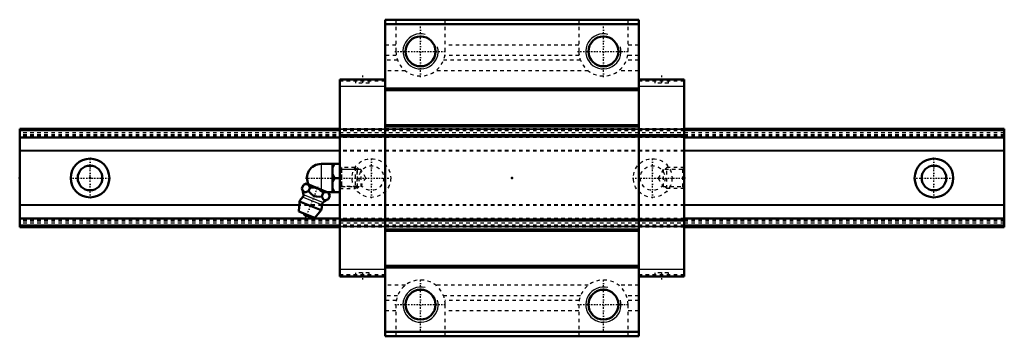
# Model space of a CAD drawing. Header units: millimetres. Extents: x -20 to 260, y -45 to 45.
import ezdxf

# ---------------------------------------------------------------- set-up
doc = ezdxf.new("R2010")
doc.units = ezdxf.units.MM
doc.linetypes.add('Center', pattern=[1.5, 0.45, -0.5, 0.05, -0.5])
doc.linetypes.add('Dashed', pattern=[2, 1, -1])
for name, color, linetype, lineweight in [('2d ConnectionPoints', 7, 'Continuous', 50), ('AM_0', 7, 'Continuous', 50), ('AM_4', 3, 'Continuous', 25), ('AM_5', 3, 'Continuous', 25), ('AM_7', 7, 'Center', 25), ('AM_9', 6, 'Dashed', 25)]:
    doc.layers.add(name, color=color, linetype=linetype, lineweight=lineweight)

# ---------------------------------------------------------------- blocks, each defined once
blk = doc.blocks.new('1_B_M6F_grease_nipple_joint1_SVR_0_in_SVR30C1SS280LG200BM6F910001_4')
at = {"layer": 'AM_0'}
for p, q in [((65.7, 4), (71, 4)), ((69, 4), (69, -4)), ((69.5, 0), (71, 0)), ((60.28, -3), (60.71, -1.93)), ((61.49, -1.6), (60.71, -1.93)), ((67.88, -4.18), (61.49, -1.6)), ((62.15, -3.76), (62.58, -2.69)), ((65.9, -5.27), (66.33, -4.2)), ((67.42, -4), (71, -4)), ((67.77, -6.03), (68.21, -4.96)), ((68.21, -4.96), (67.88, -4.18)), ((59.6, -6.67), (59.4, -9.49)), ((65.72, -9.14), (59.6, -6.67)), ((63.89, -11.31), (59.4, -9.49)), ((63.89, -11.31), (65.72, -9.14))]:
    blk.add_line(p, q, dxfattribs=at)
for points in [[(69.5, 4), (69.21, 3.44), (69, 2.85)], [(69, 1.15), (69.06, 0.96), (69.5, 0)], [(69.5, 0), (69.21, -0.56), (69, -1.15)], [(62.58, -2.69), (62.32, -2.21), (61.96, -1.86), (61.66, -1.76), (61.31, -1.75), (60.71, -1.93)], [(66.33, -4.2), (65.93, -3.79), (65.49, -3.42), (64.97, -3.09), (64.39, -2.85), (63.79, -2.71), (63.17, -2.67), (62.58, -2.69)], [(60.28, -3), (60.46, -3.4), (60.68, -3.74), (60.86, -3.91), (61.09, -4), (61.33, -4.02), (61.6, -3.96), (62.15, -3.76)], [(62.15, -3.76), (62.58, -4.23), (63, -4.62), (63.47, -4.95), (63.89, -5.14), (64.36, -5.26), (65.12, -5.32), (65.9, -5.27)], [(65.9, -5.27), (66.08, -5.67), (66.3, -6.01), (66.48, -6.18), (66.71, -6.27), (66.95, -6.29), (67.22, -6.24), (67.77, -6.03)], [(68.21, -4.96), (67.95, -4.48), (67.59, -4.14), (67.28, -4.03), (66.93, -4.03), (66.33, -4.2)], [(69, -2.85), (69.06, -3.04), (69.5, -4)]]:
    blk.add_lwpolyline(points, dxfattribs=at)
for centre, radius, start, end in [((65.7, 0), 4, 90, 207.9876), ((62.66, -7.9), 3.3, 131.9787, 158), ((54.73, -5.29), 6, 4.8448, 22.4567), ((59.92, -4.86), 0.8, 311.9787, 4.8448), ((62.66, -7.9), 3.3, 338, 4.0213), ((66.75, -7.62), 0.8, 131.1552, 184.0213), ((70.17, -11.53), 6, 113.5201, 131.1552), ((62.19, -9.07), 1.82, 210.1342, 285.8658)]:
    blk.add_arc(centre, radius, start, end, dxfattribs=at)
at = {"layer": 'AM_4'}
for p, q in [((65.7, 4), (65.7, -3.3)), ((65.95, -7.67), (60.45, -5.45)), ((66.22, -7.01), (60.71, -4.79))]:
    blk.add_line(p, q, dxfattribs=at)
at = {"layer": 'AM_5', "linetype": 'Dashed'}
for p, q in [((71.54, 3), (71.54, -3)), ((76, 2.39), (71.54, 2.39)), ((76, -2.39), (71.54, -2.39))]:
    blk.add_line(p, q, dxfattribs=at)
at = {"layer": 'AM_7'}
blk.add_line((61.34, -11.15), (64.84, -2.5), dxfattribs=at)
at = {"layer": 'AM_9'}
for p, q in [((75.39, 3), (71, 3)), ((75.39, 3), (75.39, -3)), ((76, 2.39), (75.39, 3)), ((76, 2.39), (76, -2.39)), ((75.39, -3), (76, -2.39)), ((71, -3), (75.39, -3))]:
    blk.add_line(p, q, dxfattribs=at)
blk = doc.blocks.new('2_SVR_30C1SSB_M6F1_Slide_0_in_SVR30C1SS280LG200BM6F910001_4')
at = {"layer": 'AM_0'}
for p, q in [((156.05, 45), (83.95, 45)), ((83.95, 45), (83.95, -45)), ((156.05, 45), (156.05, -45)), ((156.05, 43.7), (83.95, 43.7)), ((83.95, 28), (71, 28)), ((71, 28), (71, -28)), ((169, 28), (156.05, 28)), ((169, 28), (169, -28)), ((156.05, 25.4), (83.95, 25.4)), ((156.05, 25.01), (83.95, 25.01)), ((156.05, 14.99), (83.95, 14.99)), ((156.05, 14.6), (83.95, 14.6)), ((156.05, -14.6), (83.95, -14.6)), ((156.05, -14.99), (83.95, -14.99)), ((156.05, -25.01), (83.95, -25.01)), ((83.95, -28), (71, -28)), ((156.05, -25.4), (83.95, -25.4)), ((169, -28), (156.05, -28)), ((156.05, -43.7), (83.95, -43.7)), ((156.05, -45), (83.95, -45))]:
    blk.add_line(p, q, dxfattribs=at)
for centre in [(94, 36), (146, 36), (94, -36), (146, -36)]:
    blk.add_circle(centre, 4.25, dxfattribs=at)
at = {"layer": 'AM_4'}
for p, q in [((83.95, 26), (71, 26)), ((169, 26), (156.05, 26)), ((83.95, -26), (71, -26)), ((169, -26), (156.05, -26))]:
    blk.add_line(p, q, dxfattribs=at)
at = {"layer": 'AM_5', "linetype": 'Dashed'}
for p, q in [((76, -3), (76, 3)), ((76.5, 2.46), (76, 3)), ((163.5, 2.46), (164, 3)), ((164, -3), (164, 3)), ((169, 3), (164, 3)), ((76.5, -2.46), (76, -3)), ((163.5, -2.46), (164, -3)), ((169, -3), (164, -3))]:
    blk.add_line(p, q, dxfattribs=at)
at = {"layer": 'AM_5'}
for centre in [(94, 36), (146, 36), (94, -36), (146, -36)]:
    blk.add_arc(centre, 5, 75, 15, dxfattribs=at)
at = {"layer": 'AM_7'}
for p, q in [((94, 28.65), (94, 43.35)), ((146, 28.65), (146, 43.35)), ((86.65, 36), (101.35, 36)), ((138.65, 36), (153.35, 36)), ((77.45, 29.1), (77.45, 26.9)), ((162.55, 29.1), (162.55, 26.9)), ((154.23, 0), (169.37, 0)), ((77.45, -26.9), (77.45, -29.1)), ((162.55, -26.9), (162.55, -29.1)), ((94, -43.35), (94, -28.65)), ((146, -43.35), (146, -28.65)), ((86.65, -36), (101.35, -36)), ((138.65, -36), (153.35, -36))]:
    blk.add_line(p, q, dxfattribs=at)
at = {"layer": 'AM_9'}
for p, q in [((87, 45), (87, 36)), ((101, 36), (101, 45)), ((139, 45), (139, 36)), ((153, 36), (153, 45)), ((87, 43.8), (83.95, 43.8)), ((139, 43.8), (101, 43.8)), ((156.05, 43.8), (153, 43.8)), ((87, 37.8), (83.95, 37.8)), ((139, 37.8), (101, 37.8)), ((156.05, 37.8), (153, 37.8)), ((87.1, 34.84), (83.95, 34.84)), ((139.1, 34.84), (100.9, 34.84)), ((156.05, 34.84), (152.9, 34.84)), ((87.48, 33.46), (83.95, 33.46)), ((139.48, 33.46), (100.52, 33.46)), ((156.05, 33.46), (152.52, 33.46)), ((75.5, 28), (75.5, 27)), ((79.4, 27), (79.4, 28)), ((89.67, 30.5), (83.95, 30.5)), ((141.67, 30.5), (98.33, 30.5)), ((156.05, 30.5), (150.33, 30.5)), ((160.6, 28), (160.6, 27)), ((164.5, 27), (164.5, 28)), ((83.95, 27.5), (71, 27.5)), ((79.4, 27), (75.5, 27)), ((169, 27.5), (156.05, 27.5)), ((164.5, 27), (160.6, 27)), ((169, 14), (71, 14)), ((169, 13.94), (71, 13.94)), ((169, 13.91), (71, 13.91)), ((169, 13.74), (71, 13.74)), ((169, 13.54), (71, 13.54)), ((169, 13.4), (71, 13.4)), ((169, 12.26), (71, 12.26)), ((169, 12), (71, 12)), ((71, 11.7), (169, 11.7)), ((169, 11.53), (71, 11.53)), ((169, 7.86), (71, 7.86)), ((169, 7.67), (71, 7.67)), ((71.54, 2.46), (71, 3)), ((169, 3), (168.46, 2.46)), ((77, 2.46), (71.54, 2.46)), ((71.54, 2.46), (71.54, -2.46)), ((77, 2.46), (77, -2.46)), ((78.42, 0), (77, 2.46)), ((77, -2.46), (78.42, 0)), ((163, 2.46), (161.58, 0)), ((161.58, 0), (163, -2.46)), ((163, 2.46), (163, -2.46)), ((168.46, 2.46), (163, 2.46)), ((168.46, 2.46), (168.46, -2.46)), ((71, -3), (71.54, -2.46)), ((71.54, -2.46), (77, -2.46)), ((163, -2.46), (168.46, -2.46)), ((168.46, -2.46), (169, -3)), ((169, -7.67), (71, -7.67)), ((169, -7.86), (71, -7.86)), ((169, -11.53), (71, -11.53)), ((169, -11.7), (71, -11.7)), ((169, -12), (71, -12)), ((169, -12.26), (71, -12.26)), ((169, -13.4), (71, -13.4)), ((169, -13.54), (71, -13.54)), ((169, -13.74), (71, -13.74)), ((169, -13.91), (71, -13.91)), ((169, -13.94), (71, -13.94)), ((169, -14), (71, -14)), ((83.95, -27.5), (71, -27.5)), ((79.4, -27), (75.5, -27)), ((75.5, -27), (75.5, -28)), ((79.4, -28), (79.4, -27)), ((169, -27.5), (156.05, -27.5)), ((164.5, -27), (160.6, -27)), ((160.6, -27), (160.6, -28)), ((164.5, -28), (164.5, -27)), ((89.67, -30.5), (83.95, -30.5)), ((141.67, -30.5), (98.33, -30.5)), ((156.05, -30.5), (150.33, -30.5)), ((87.48, -33.46), (83.95, -33.46)), ((139.48, -33.46), (100.52, -33.46)), ((156.05, -33.46), (152.52, -33.46)), ((87.1, -34.84), (83.95, -34.84)), ((87, -36), (87, -45)), ((139.1, -34.84), (100.9, -34.84)), ((101, -45), (101, -36)), ((139, -36), (139, -45)), ((156.05, -34.84), (152.9, -34.84)), ((153, -45), (153, -36)), ((87, -37.8), (83.95, -37.8)), ((139, -37.8), (101, -37.8)), ((156.05, -37.8), (153, -37.8)), ((87, -43.8), (83.95, -43.8)), ((139, -43.8), (101, -43.8)), ((156.05, -43.8), (153, -43.8))]:
    blk.add_line(p, q, dxfattribs=at)
for centre, start, end in [((94, 36), 180, 0), ((146, 36), 180, 0), ((94, -36), 360, 180), ((146, -36), 0, 180)]:
    blk.add_arc(centre, 7, start, end, dxfattribs=at)
blk = doc.blocks.new('3_SVR_30C28020_R_Track_0_in_SVR30C1SS280LG200BM6F910001_4')
at = {"layer": 'AM_0'}
for p, q in [((71, 14), (-20, 14)), ((-20, 14), (-20, -14)), ((260, 14), (169, 14)), ((260, 14), (260, -14)), ((71, 11.53), (-20, 11.53)), ((260, 11.53), (169, 11.53)), ((71, -11.53), (-20, -11.53)), ((71, -14), (-20, -14)), ((260, -11.53), (169, -11.53)), ((260, -14), (169, -14))]:
    blk.add_line(p, q, dxfattribs=at)
for centre, radius in [((0, 0), 5.5), ((0, 0), 3.5), ((240, 0), 5.5), ((240, 0), 3.5)]:
    blk.add_circle(centre, radius, dxfattribs=at)
at = {"layer": 'AM_4'}
for p, q in [((71, 13.94), (-20, 13.94)), ((71, 13.54), (-20, 13.54)), ((71, 13.4), (-20, 13.4)), ((260, 13.94), (169, 13.94)), ((260, 13.54), (169, 13.54)), ((260, 13.4), (169, 13.4)), ((71, 7.86), (-20, 7.86)), ((71, 7.67), (-20, 7.67)), ((260, 7.86), (169, 7.86)), ((260, 7.67), (169, 7.67)), ((59.53, -7.67), (-20, -7.67)), ((59.51, -7.86), (-20, -7.86)), ((71, -7.67), (65.95, -7.67)), ((71, -7.86), (65.96, -7.86)), ((260, -7.67), (169, -7.67)), ((260, -7.86), (169, -7.86)), ((71, -13.4), (-20, -13.4)), ((71, -13.54), (-20, -13.54)), ((71, -13.94), (-20, -13.94)), ((260, -13.4), (169, -13.4)), ((260, -13.54), (169, -13.54)), ((260, -13.94), (169, -13.94))]:
    blk.add_line(p, q, dxfattribs=at)
at = {"layer": 'AM_7'}
for p, q in [((0, -5.78), (0, 5.77)), ((80, -5.78), (80, 5.77)), ((160, -5.78), (160, 5.77)), ((240, -5.78), (240, 5.77)), ((-5.78, 0), (5.77, 0)), ((61.23, 0), (85.78, 0)), ((234.22, 0), (245.78, 0))]:
    blk.add_line(p, q, dxfattribs=at)
at = {"layer": 'AM_9'}
for p, q in [((169, 14), (71, 14)), ((260, 13.91), (-20, 13.91)), ((260, 13.74), (-20, 13.74)), ((260, 12.8), (-20, 12.8)), ((260, 12.26), (-20, 12.26)), ((260, 12), (-20, 12)), ((-20, 11.7), (260, 11.7)), ((169, 13.94), (71, 13.94)), ((169, 13.54), (71, 13.54)), ((169, 13.4), (71, 13.4)), ((169, 11.53), (71, 11.53)), ((169, 7.86), (71, 7.86)), ((169, 7.67), (71, 7.67)), ((65.96, -7.86), (59.51, -7.86)), ((65.95, -7.67), (59.53, -7.67)), ((169, -7.67), (71, -7.67)), ((169, -7.86), (71, -7.86)), ((260, -11.7), (-20, -11.7)), ((260, -12), (-20, -12)), ((260, -12.26), (-20, -12.26)), ((260, -12.8), (-20, -12.8)), ((260, -13.74), (-20, -13.74)), ((260, -13.91), (-20, -13.91)), ((169, -11.53), (71, -11.53)), ((169, -13.4), (71, -13.4)), ((169, -13.54), (71, -13.54)), ((169, -13.94), (71, -13.94)), ((169, -14), (71, -14))]:
    blk.add_line(p, q, dxfattribs=at)
for centre, radius in [((80, 0), 5.5), ((80, 0), 3.5), ((160, 0), 5.5), ((160, 0), 3.5)]:
    blk.add_circle(centre, radius, dxfattribs=at)

msp = doc.modelspace()

# ---------------------------------------------------------------- linework, layer by layer
at = {"layer": '2d ConnectionPoints'}
for p in [(-20, 0), (0, 0), (0, 0), (71, 0), (120, 0), (169, 0)]:
    msp.add_point(p, dxfattribs=at)

# ---------------------------------------------------------------- block references
for name in ['2_SVR_30C1SSB_M6F1_Slide_0_in_SVR30C1SS280LG200BM6F910001_4', '3_SVR_30C28020_R_Track_0_in_SVR30C1SS280LG200BM6F910001_4', '1_B_M6F_grease_nipple_joint1_SVR_0_in_SVR30C1SS280LG200BM6F910001_4']:
    msp.add_blockref(name, (0, 0))

doc.saveas('drawing.dxf')
